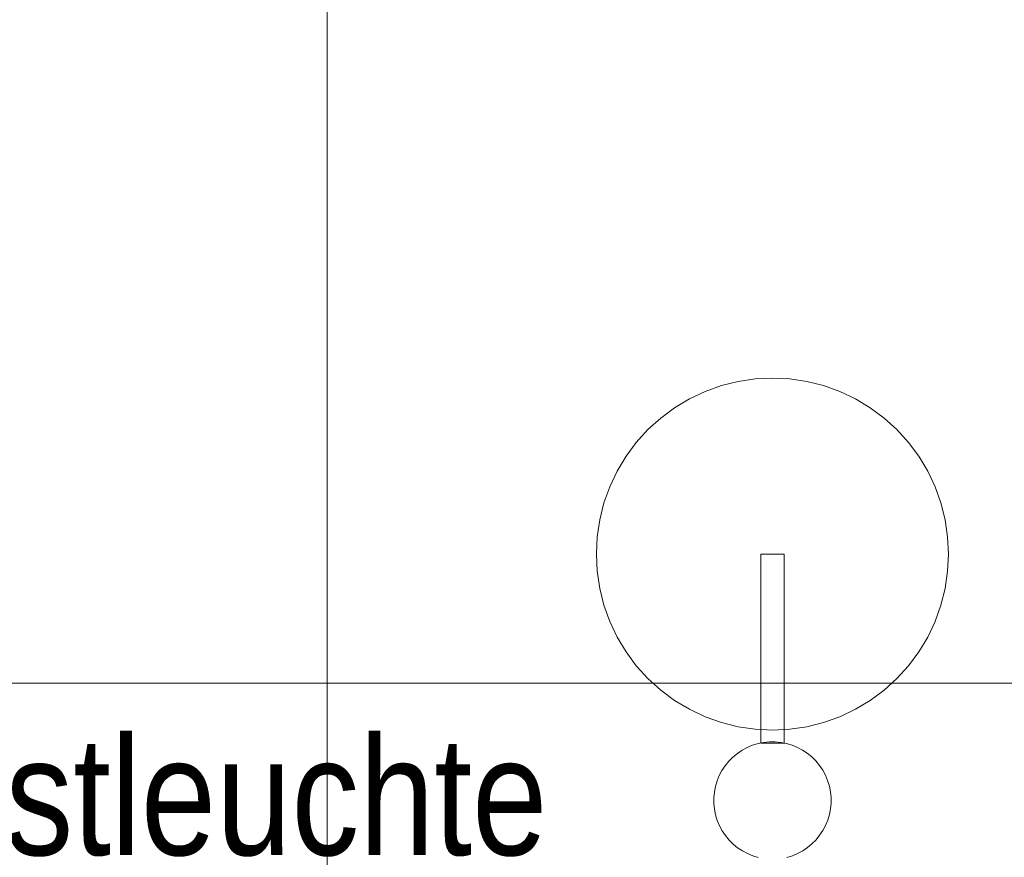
# Model space of a CAD drawing. Extents: x -620 to 300, y 62 to 1112.
# Tile 96 of 235: x -155 to -139, y 273 to 287. Entities that reach past the tile are written whole.
import ezdxf

# ---------------------------------------------------------------- set-up
doc = ezdxf.new("R2010")
doc.units = 0
doc.layers.get('0').update_dxf_attribs({"lineweight": 13})
doc.layers.add('60- 61 allgemeine Ausstattung- 4 Terrassen', color=9, linetype='Continuous', lineweight=9, true_color=0x808080)
doc.styles.get("Standard").update_dxf_attribs({"font": 'ARIALN.TTF'})

# ---------------------------------------------------------------- blocks, each defined once
blk = doc.blocks.new('Referenz-A06CPVE6L0')
at = {"layer": '60- 61 allgemeine Ausstattung- 4 Terrassen', "color": 0}
for p, q in [((-150.166, 372.513), (-150.166, 214.053)), ((-143.164, 280.996), (-142.873, 281.039)), ((-142.873, 281.039), (-142.579, 281.053)), ((-142.579, 281.053), (-142.284, 281.039)), ((-142.284, 281.039), (-141.993, 280.996)), ((-143.727, 280.825), (-143.449, 280.924)), ((-143.449, 280.924), (-143.164, 280.996)), ((-141.993, 280.996), (-141.708, 280.924)), ((-141.708, 280.924), (-141.43, 280.825)), ((-144.245, 280.548), (-143.993, 280.699)), ((-143.993, 280.699), (-143.727, 280.825)), ((-141.43, 280.825), (-141.164, 280.699)), ((-141.164, 280.699), (-140.912, 280.548)), ((-144.482, 280.372), (-144.245, 280.548)), ((-140.912, 280.548), (-140.675, 280.372)), ((-144.7, 280.175), (-144.482, 280.372)), ((-140.675, 280.372), (-140.457, 280.175)), ((-144.898, 279.957), (-144.7, 280.175)), ((-140.457, 280.175), (-140.259, 279.957)), ((-145.073, 279.72), (-144.898, 279.957)), ((-140.259, 279.957), (-140.084, 279.72)), ((-145.224, 279.468), (-145.073, 279.72)), ((-140.084, 279.72), (-139.933, 279.468)), ((-145.35, 279.201), (-145.224, 279.468)), ((-139.933, 279.468), (-139.807, 279.201)), ((-145.449, 278.924), (-145.35, 279.201)), ((-139.807, 279.201), (-139.708, 278.924)), ((-145.521, 278.639), (-145.449, 278.924)), ((-139.708, 278.924), (-139.636, 278.639)), ((-145.564, 278.347), (-145.521, 278.639)), ((-139.636, 278.639), (-139.593, 278.347)), ((-145.579, 278.053), (-145.564, 278.347)), ((-139.593, 278.347), (-139.579, 278.053)), ((-145.564, 277.759), (-145.579, 278.053)), ((-142.779, 278.053), (-142.379, 278.053)), ((-142.779, 274.833), (-142.779, 278.053)), ((-142.379, 278.053), (-142.379, 274.833)), ((-139.579, 278.053), (-139.593, 277.759)), ((-145.521, 277.468), (-145.564, 277.759)), ((-139.593, 277.759), (-139.636, 277.468)), ((-145.449, 277.183), (-145.521, 277.468)), ((-139.636, 277.468), (-139.708, 277.183)), ((-145.35, 276.905), (-145.449, 277.183)), ((-139.708, 277.183), (-139.807, 276.905)), ((-145.224, 276.639), (-145.35, 276.905)), ((-139.807, 276.905), (-139.933, 276.639)), ((-145.073, 276.387), (-145.224, 276.639)), ((-139.933, 276.639), (-140.084, 276.387)), ((-144.898, 276.15), (-145.073, 276.387)), ((-140.084, 276.387), (-140.259, 276.15)), ((-144.7, 275.932), (-144.898, 276.15)), ((-140.259, 276.15), (-140.457, 275.932)), ((-138.159, 275.853), (-286.144, 275.853)), ((-144.482, 275.734), (-144.7, 275.932)), ((-140.457, 275.932), (-140.675, 275.734)), ((-144.245, 275.559), (-144.482, 275.734)), ((-140.675, 275.734), (-140.912, 275.559)), ((-143.993, 275.408), (-144.245, 275.559)), ((-140.912, 275.559), (-141.164, 275.408)), ((-143.727, 275.282), (-143.993, 275.408)), ((-141.164, 275.408), (-141.43, 275.282)), ((-143.449, 275.183), (-143.727, 275.282)), ((-143.164, 275.111), (-143.449, 275.183)), ((-141.708, 275.183), (-141.993, 275.111)), ((-141.43, 275.282), (-141.708, 275.183)), ((-142.873, 275.068), (-143.164, 275.111)), ((-142.579, 275.053), (-142.873, 275.068)), ((-142.284, 275.068), (-142.579, 275.053)), ((-141.993, 275.111), (-142.284, 275.068)), ((-142.918, 274.794), (-142.824, 274.823)), ((-142.824, 274.823), (-142.728, 274.842)), ((-142.379, 274.833), (-142.779, 274.833)), ((-142.728, 274.842), (-142.63, 274.852)), ((-142.63, 274.852), (-142.532, 274.852)), ((-142.532, 274.852), (-142.434, 274.843)), ((-142.434, 274.843), (-142.338, 274.824)), ((-142.338, 274.824), (-142.244, 274.796)), ((-143.252, 274.593), (-143.176, 274.655)), ((-143.176, 274.655), (-143.095, 274.71)), ((-143.095, 274.71), (-143.008, 274.756)), ((-143.008, 274.756), (-142.918, 274.794)), ((-142.244, 274.796), (-142.153, 274.758)), ((-142.153, 274.758), (-142.067, 274.712)), ((-142.067, 274.712), (-141.985, 274.658)), ((-141.985, 274.658), (-141.909, 274.596)), ((-143.383, 274.447), (-143.321, 274.523)), ((-143.321, 274.523), (-143.252, 274.593)), ((-141.909, 274.596), (-141.839, 274.527)), ((-141.839, 274.527), (-141.777, 274.451)), ((-143.484, 274.279), (-143.438, 274.365)), ((-143.438, 274.365), (-143.383, 274.447)), ((-141.777, 274.451), (-141.722, 274.37)), ((-141.722, 274.37), (-141.676, 274.283)), ((-143.549, 274.094), (-143.521, 274.188)), ((-143.521, 274.188), (-143.484, 274.279)), ((-141.676, 274.283), (-141.638, 274.193)), ((-141.638, 274.193), (-141.609, 274.099)), ((-143.577, 273.9), (-143.568, 273.998)), ((-143.568, 273.998), (-143.549, 274.094)), ((-141.609, 274.099), (-141.59, 274.003)), ((-141.59, 274.003), (-141.58, 273.905)), ((-143.577, 273.802), (-143.577, 273.9)), ((-143.567, 273.704), (-143.577, 273.802)), ((-141.58, 273.807), (-141.589, 273.709)), ((-141.58, 273.905), (-141.58, 273.807)), ((-143.548, 273.608), (-143.567, 273.704)), ((-141.589, 273.709), (-141.608, 273.613)), ((-143.519, 273.514), (-143.548, 273.608)), ((-143.481, 273.424), (-143.519, 273.514)), ((-141.636, 273.519), (-141.673, 273.428)), ((-141.608, 273.613), (-141.636, 273.519)), ((-143.435, 273.337), (-143.481, 273.424)), ((-143.38, 273.256), (-143.435, 273.337)), ((-141.719, 273.342), (-141.774, 273.26)), ((-141.673, 273.428), (-141.719, 273.342)), ((-143.318, 273.18), (-143.38, 273.256)), ((-143.248, 273.111), (-143.318, 273.18)), ((-141.836, 273.184), (-141.905, 273.114)), ((-141.774, 273.26), (-141.836, 273.184)), ((-143.172, 273.049), (-143.248, 273.111)), ((-143.09, 272.994), (-143.172, 273.049)), ((-143.004, 272.948), (-143.09, 272.994)), ((-142.062, 272.997), (-142.149, 272.951)), ((-141.981, 273.052), (-142.062, 272.997)), ((-141.905, 273.114), (-141.981, 273.052)), ((-142.913, 272.911), (-143.004, 272.948)), ((-142.819, 272.883), (-142.913, 272.911)), ((-142.239, 272.913), (-142.333, 272.884)), ((-142.149, 272.951), (-142.239, 272.913))]:
    blk.add_line(p, q, dxfattribs=at)
at = {"layer": '60- 61 allgemeine Ausstattung- 4 Terrassen', "color": 0, "linetype": 'Continuous', "ltscale": 0.13, "insert": (-158.851, 274.936), "char_height": 2.01377, "attachment_point": 1}
blk.add_mtext('{\\fArial Narrow;Mastleuchte}', dxfattribs=at)

msp = doc.modelspace()

# ---------------------------------------------------------------- block references
at = {"color": 8, "lineweight": 13, "ltscale": 0.13, "true_color": 0x808080}
msp.add_blockref('Referenz-A06CPVE6L0', (0, 0), dxfattribs=at)

doc.saveas('drawing.dxf')
